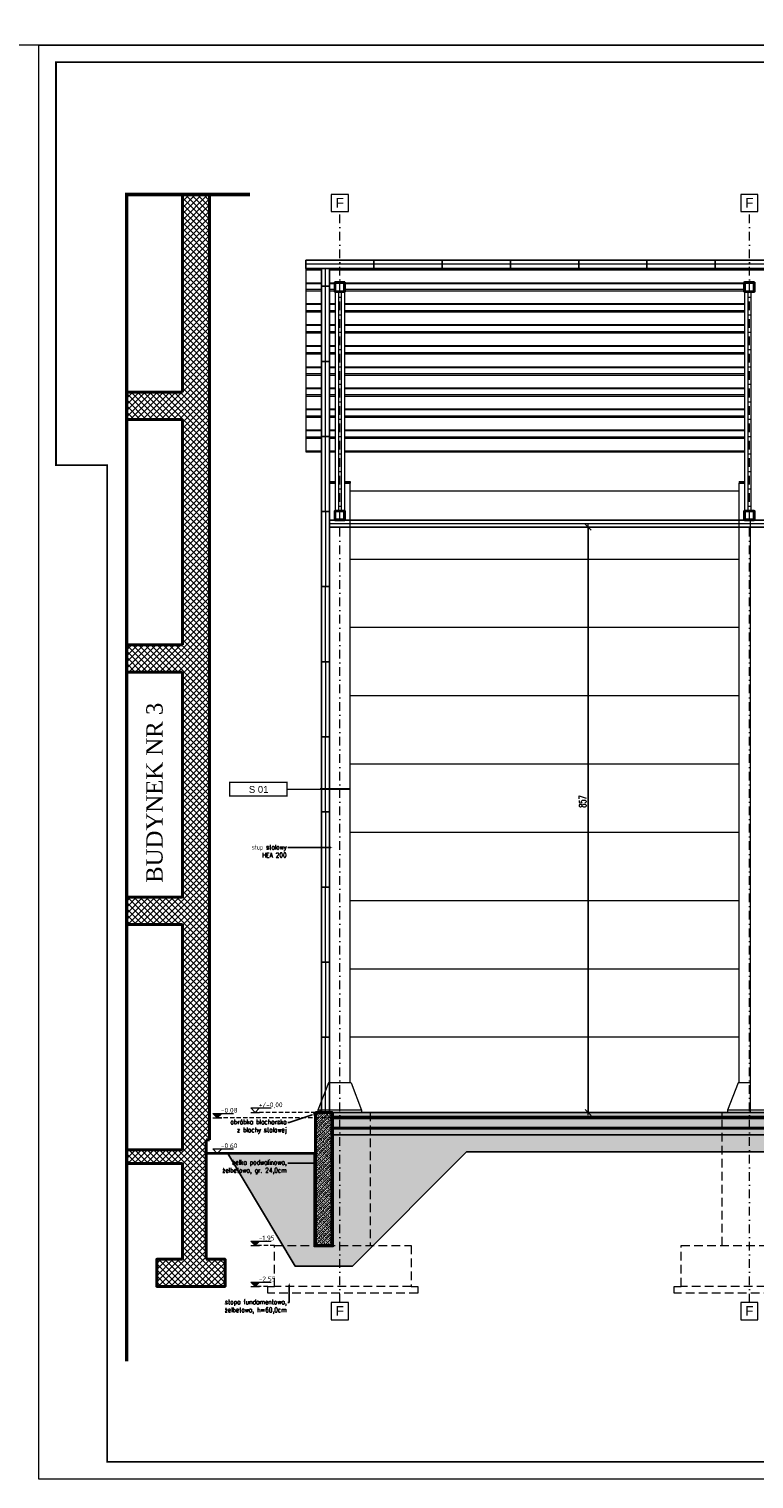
# Model space of a CAD drawing. Header units: millimetres. Extents: x 16720 to 74016, y 25810 to 81213.
# Tile 227 of 256: x 37749 to 38811, y 41736 to 43860. Entities that reach past the tile are written whole.
import ezdxf
from ezdxf import colors
from ezdxf.entities.mleader import LeaderData, LeaderLine
from ezdxf.math import Vec2, Vec3

# ---------------------------------------------------------------- set-up
doc = ezdxf.new("R2010")
doc.units = ezdxf.units.MM
for name, pattern in [('2', [1, 0.5, -0.5]), ('DASHDOTX2', [50.8, 25.4, -12.7, 0, -12.7]), ('DASHED2', [9.525, 6.35, -3.175]), ('HIDDENX2', [19.05, 12.7, -6.35])]:
    doc.linetypes.add(name, pattern=pattern)
for name, color, linetype, lineweight in [('1', 7, 'Continuous', 9), ('_CIENKIE', 35, 'Continuous', 5), ('_GRUBE', 7, 'Continuous', 40), ('_HATCH', 157, 'Continuous', 5), ('_IZOLACJA', 40, 'DASHED2', 9), ('_IZOLACJA obrys', 30, 'Continuous', 5), ('_IZOLACJA TERM.', 94, 'BATTING', 9), ('_L OPISY', 110, 'Continuous', 9), ('_OBRÓBKA BLACHARSKA', 182, 'Continuous', 13), ('_OPISY', 110, 'Continuous', 9), ('_OŚ', 165, 'DASHDOTX2', 9), ('_PRZERYWANE', 252, 'HIDDENX2', 9), ('_PŁYTA WARSTWOWA', 70, 'Continuous', 25), ('_RAMKA', 212, 'Continuous', 9), ('_STAL', 113, 'Continuous', 35), ('_WIDOKOWE', 252, 'Continuous', 9), ('_WYMIAR', 151, 'Continuous', 9), ('_ZIEMIA', 98, 'Continuous', 35), ('_ŚREDNIE', 90, 'Continuous', 25)]:
    doc.layers.add(name, color=color, linetype=linetype, lineweight=lineweight)
doc.styles.add('_PRZEKRÓJ 12', font='ARIALNB.TTF', dxfattribs={"height": 12})
doc.styles.add('ISO', font='isocp.shx')
doc.styles.add('POL', font='arial.ttf', dxfattribs={"height": 10})
doc.styles.add('ROMANS', font='romans.shx', dxfattribs={"width": 0.8, "height": 17})
doc.styles.add('ROMANS 50', font='romans.shx', dxfattribs={"width": 0.7, "height": 10})
doc.styles.get("Standard").update_dxf_attribs({"font": 'arial.ttf'})
doc.linetypes.add('BATTING', pattern='A,0.00254,-2.54,[134,ltypeshp.shx,S=2.54,R=0,X=-2.54,Y=0],-5.08,[134,ltypeshp.shx,S=2.54,R=180,X=2.54,Y=0],-2.54', length=10.16254)
doc.dimstyles.new('DOM w 50', dxfattribs={"dimscale": 3, "dimtxt": 10, "dimasz": 0.3, "dimexe": 1.25, "dimexo": 2, "dimgap": 1, "dimtad": 1, "dimdec": 0, "dimtxsty": 'ROMANS 50', "dimblk1": 'wymgreg', "dimblk2": 'wymgregII', "dimsah": 1, "dimcen": 2.5, "dimdle": 1, "dimse1": 1, "dimse2": 1, "dimclre": 254, "dimadec": 0, "dimazin": 0, "dimtfac": 1, "dimtdec": 0, "dimtix": 1, "dimtmove": 1, "dimatfit": 3, "dimfxl": 1.25, "dimarcsym": 0})
pattern_1 = [(45, (-154994.024, 6872.2466), (7e-16, 3.367596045), [2.38125, -2.38125])]

# ---------------------------------------------------------------- blocks, each defined once
blk = doc.blocks.new('KOTA WYS')
at = {"layer": '_OPISY'}
blk.add_line((-13, -13.1), (13, -13.1), dxfattribs=at)
blk.add_lwpolyline([(13, -0.1), (0, -13.1), (-13, -0.1), (47, -0.1)], dxfattribs=at)
at = {"layer": '_OPISY', "style": '_PRZEKRÓJ 12'}
blk.add_attdef('POZWYK', (9.6, 2.2), '', height=12, dxfattribs=at)
blk = doc.blocks.new('wymgreg')
at = {"layer": '1'}
for p, q in [((0, 0), (-4.9, -4.9)), ((4.8, 0), (-3.9, 0)), ((0, 5.7), (0, -5.7)), ((0, 0), (4.9, 4.9))]:
    blk.add_line(p, q, dxfattribs=at)
blk = doc.blocks.new('wymgregII')
at = {"layer": '1', "rotation": 180}
blk.add_blockref('wymgreg', (0, 0), dxfattribs=at)
blk = doc.blocks.new('*D7048')
at = {"layer": '_WYMIAR', "color": 0, "lineweight": -2}
blk.add_line((38568, 42273.7), (38568, 43129.2), dxfattribs=at)
at = {"layer": 'Defpoints', "color": 0}
for p in [(38568, 43130.1), (38751.8, 43130.1), (38760.3, 42272.8)]:
    blk.add_point(p, dxfattribs=at)
at = {"layer": '_WYMIAR', "color": 0, "linetype": 'ByBlock', "lineweight": -2, "xscale": 0.8999999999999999, "yscale": 0.8999999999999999, "zscale": 0.8999999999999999}
for name, p, rotation in [('wymgregII', (38568, 43130.1), 90), ('wymgreg', (38568, 42272.8), 270)]:
    blk.add_blockref(name, p, dxfattribs=dict(at, rotation=rotation))
at = {"layer": '_WYMIAR', "color": 0, "insert": (38560, 42728.1), "char_height": 10, "attachment_point": 5, "rotation": 90, "style": 'ROMANS 50'}
blk.add_mtext('857', dxfattribs=at)

msp = doc.modelspace()

# ---------------------------------------------------------------- hatches: boundary and pattern name
at = {"layer": '_HATCH'}
h = msp.add_hatch(dxfattribs=at)
h.set_pattern_fill('ANSI37', color=5, scale=2, angle=90)
h.set_pattern_definition([(135, (70516.0865, 158.463), (-4.49012806, -4.49012806), []), (225, (70516.0865, 158.463), (4.49012806, -4.49012806), [])])
h.paths.add_polyline_path([(37891.9, 42197.8), (37973.4, 42197.8), (37973.4, 42057.8), (37935.9, 42057.8), (37935.9, 42017.8), (38035.9, 42017.8), (38035.9, 42057.8), (38008.4, 42057.8), (38008.4, 42232.8), (38013.4, 42232.8), (38013.4, 43617.2), (37973.4, 43617.2), (37973.4, 43327.8), (37891.9, 43327.8), (37891.9, 43287.8), (37973.4, 43287.8), (37973.4, 42957.8), (37891.9, 42957.8), (37891.9, 42917.8), (37973.4, 42917.8), (37973.4, 42587.8), (37891.9, 42587.8), (37891.9, 42547.8), (37973.4, 42547.8), (37973.4, 42217.8), (37891.9, 42217.8)])
h = msp.add_hatch(dxfattribs=at)
h.set_pattern_fill('ANSI33', color=256, scale=0.75, angle=180)
h.set_pattern_definition([(45, (-148936.1037, 6872.2466), (-3.36759605, 3.36759605), []), (45, (-148932.736, 6872.2466), (-3.36759605, 3.36759605), [2.38125, -1.190625])])
h.paths.add_polyline_path([(38168.6, 42272.8), (38192.6, 42272.8), (38192.6, 42264.8), (38192.6, 42249.8), (38192.6, 42077.8), (38168.6, 42077.8), (38168.6, 42212.8)])
h = msp.add_hatch(dxfattribs=at)
h.set_pattern_fill('DASH', color=256, scale=0.75, angle=45)
h.set_pattern_definition(pattern_1)
h.paths.add_polyline_path([(41215.6, 42272.8), (38192.6, 42272.8), (38192.6, 42264.8), (41215.6, 42264.8)])
h = msp.add_hatch(dxfattribs=at)
h.set_pattern_fill('DASH', color=256, scale=0.75, angle=45)
h.set_pattern_definition(pattern_1)
h.paths.add_polyline_path([(41215.6, 42264.8), (38192.6, 42264.8), (38192.6, 42249.8), (41215.6, 42249.8)])
h = msp.add_hatch(dxfattribs=at)
h.set_pattern_fill('AR-CONC', color=157, scale=0.05, angle=45)
h.paths.add_polyline_path([(41215.6, 42249.8), (38192.6, 42249.8), (38192.6, 42239.8), (41215.6, 42239.8)])
h = msp.add_hatch(dxfattribs=at)
h.set_pattern_fill('AR-SAND', color=157, scale=0.08, angle=45)
h.paths.add_polyline_path([(41239.6, 42212.8), (41239.6, 42077.8), (41215.6, 42077.8), (41215.6, 42239.8), (38192.6, 42239.8), (38192.6, 42077.8), (38168.6, 42077.8), (38168.6, 42212.8), (38039.8, 42212.8), (38138.6, 42047.8), (38222.6, 42047.8), (38389.6, 42214.8), (41018.6, 42214.8), (41185.6, 42047.8), (41269.6, 42047.8), (41434.6, 42212.8)])
at = {"layer": '_L OPISY'}
h = msp.add_hatch(color=110, dxfattribs=at)
h.dxf.hatch_style = 1
h.paths.add_polyline_path([(38018.1, 42271.3), (38024.6, 42264.8), (38031.1, 42271.3)])
h = msp.add_hatch(color=110, dxfattribs=at)
h.dxf.hatch_style = 1
h.paths.add_polyline_path([(38073.6, 42084.3), (38080.1, 42077.8), (38086.6, 42084.3)])
h = msp.add_hatch(color=110, dxfattribs=at)
h.dxf.hatch_style = 1
h.paths.add_polyline_path([(38073.6, 42024.3), (38080.1, 42017.8), (38086.6, 42024.3)])

# ---------------------------------------------------------------- linework, layer by layer
at = {"layer": '_CIENKIE', "color": 157}
for p, q in [((38789.1, 43182.8), (38219.1, 43182.8)), ((38789.1, 43082.8), (38219.1, 43082.8)), ((38789.1, 42982.8), (38219.1, 42982.8)), ((38789.1, 42882.8), (38219.1, 42882.8)), ((38789.1, 42782.8), (38219.1, 42782.8)), ((38789.1, 42682.8), (38219.1, 42682.8)), ((38789.1, 42582.8), (38219.1, 42582.8)), ((38789.1, 42482.8), (38219.1, 42482.8)), ((38789.1, 42382.8), (38219.1, 42382.8))]:
    msp.add_line(p, q, dxfattribs=at)
at = {"layer": '_GRUBE', "color": 5, "linetype": 'Continuous'}
for p, q in [((37973.4, 43327.8), (37973.4, 43617.2)), ((38013.4, 42232.8), (38013.4, 43617.2)), ((37973.4, 43327.8), (37891.9, 43327.8)), ((37973.4, 43287.8), (37891.9, 43287.8)), ((37973.4, 42957.8), (37973.4, 43287.8)), ((37973.4, 42957.8), (37891.9, 42957.8)), ((37973.4, 42917.8), (37891.9, 42917.8)), ((37973.4, 42587.8), (37973.4, 42917.8)), ((37973.4, 42587.8), (37891.9, 42587.8)), ((37973.4, 42547.8), (37891.9, 42547.8)), ((37973.4, 42217.8), (37973.4, 42547.8)), ((38008.4, 42057.8), (38008.4, 42232.8)), ((38013.4, 42232.8), (38008.4, 42232.8)), ((37973.4, 42217.8), (37891.9, 42217.8)), ((37973.4, 42197.8), (37891.9, 42197.8)), ((37973.4, 42057.8), (37973.4, 42197.8))]:
    msp.add_line(p, q, dxfattribs=at)
at = {"layer": '_GRUBE'}
msp.add_lwpolyline([(38168.6, 42272.8), (38192.6, 42272.8), (38192.6, 42077.8), (38168.6, 42077.8)], close=True, dxfattribs=at)
msp.add_lwpolyline([(38192.6, 42249.8), (41215.6, 42249.8), (41215.6, 42264.8), (38192.6, 42264.8), (38192.6, 42249.8)], dxfattribs=at)
at = {"layer": '_GRUBE', "color": 5, "linetype": 'Continuous'}
msp.add_lwpolyline([(38008.4, 42057.8), (38035.9, 42057.8), (38035.9, 42017.8), (37935.9, 42017.8), (37935.9, 42057.8), (37973.4, 42057.8)], dxfattribs=at)
at = {"layer": '_IZOLACJA', "linetype": '2', "ltscale": 10, "const_width": 0.5}
for points in [[(38193.6, 42272.8), (38193.6, 42076.8), (38167.6, 42076.8), (38167.6, 42212.8)], [(41213.6, 42265.8), (38194.6, 42265.8)]]:
    msp.add_lwpolyline(points, dxfattribs=at)
at = {"layer": '_IZOLACJA obrys'}
for points in [[(38194.6, 42272.8), (38194.6, 42075.8), (38166.6, 42075.8), (38166.6, 42212.8)], [(41213.6, 42266.8), (38194.6, 42266.8)]]:
    msp.add_lwpolyline(points, dxfattribs=at)
at = {"layer": '_IZOLACJA TERM.', "ltscale": 0.58}
for p, q in [((38254.1, 43515.1), (38154.1, 43515.1)), ((38183.1, 43482.8), (38183.1, 43509)), ((38354.1, 43515.1), (38254.1, 43515.1)), ((38454.1, 43515.1), (38354.1, 43515.1)), ((38554.1, 43515.1), (38454.1, 43515.1)), ((38654.1, 43515.1), (38554.1, 43515.1)), ((38754.1, 43515.1), (38654.1, 43515.1)), ((38854.1, 43515.1), (38754.1, 43515.1)), ((38183.1, 43372.8), (38183.1, 43482.8)), ((38183.1, 43262.8), (38183.1, 43372.8)), ((38183.1, 43152.8), (38183.1, 43262.8)), ((38183.1, 43152.8), (38183.1, 43042.8)), ((38183.1, 42932.8), (38183.1, 43042.8)), ((38183.1, 42932.8), (38183.1, 42822.8)), ((38183.1, 42712.8), (38183.1, 42822.8)), ((38183.1, 42712.8), (38183.1, 42602.8)), ((38183.1, 42492.8), (38183.1, 42602.8)), ((38183.1, 42492.8), (38183.1, 42382.8)), ((38183.1, 42272.8), (38183.1, 42382.8))]:
    msp.add_line(p, q, dxfattribs=at)
at = {"layer": '_IZOLACJA TERM.', "ltscale": 0.48}
msp.add_line((38189.1, 43135.1), (38829.1, 43135.1), dxfattribs=at)
at = {"layer": '_OBRÓBKA BLACHARSKA'}
msp.add_lwpolyline([(38177.5, 42282.2), (38177.5, 42274.8), (38165.6, 42272.8), (38166.8, 42267.8), (38167.5, 42268.8)], dxfattribs=at)
at = {"layer": '_OPISY', "linetype": 'DASHED2'}
for p, q in [((38192.6, 42264.8), (38024.6, 42264.8)), ((38168.6, 42272.8), (38080.1, 42272.8)), ((38108.6, 42077.8), (38080.1, 42077.8)), ((38098.6, 42017.8), (38080.1, 42017.8))]:
    msp.add_line(p, q, dxfattribs=at)
at = {"layer": '_OPISY', "const_width": 2}
msp.add_lwpolyline([(38126.8, 42756.4), (38042.8, 42756.4), (38042.8, 42736.3), (38126.8, 42736.3)], close=True, dxfattribs=at)
at = {"layer": '_OPISY'}
msp.add_lwpolyline([(38126.8, 42746.3), (38175.1, 42746.3)], dxfattribs=at)
at = {"layer": '_OPISY', "const_width": 3}
msp.add_lwpolyline([(38175.1, 42746.3), (38220, 42746.3)], dxfattribs=at)
at = {"layer": '_OŚ', "ltscale": 0.5}
for p, q in [((38204.1, 41994.1), (38204.1, 43592.2)), ((38804.1, 41994.1), (38804.1, 43592.2))]:
    msp.add_line(p, q, dxfattribs=at)
at = {"layer": '_OŚ', "linetype": 'ByBlock'}
for points in [[(38191.6, 43592.2), (38216.6, 43592.2), (38216.6, 43617.2), (38191.6, 43617.2)], [(38791.6, 43592.2), (38816.6, 43592.2), (38816.6, 43617.2), (38791.6, 43617.2)], [(38191.6, 41969.1), (38216.6, 41969.1), (38216.6, 41994.1), (38191.6, 41994.1)], [(38791.6, 41969.1), (38816.6, 41969.1), (38816.6, 41994.1), (38791.6, 41994.1)]]:
    msp.add_lwpolyline(points, close=True, dxfattribs=at)
at = {"layer": '_PRZERYWANE', "ltscale": 5, "const_width": 5}
msp.add_lwpolyline([(38072.4, 43617.2), (37891.9, 43617.2), (37891.9, 41908.4)], dxfattribs=at)
at = {"layer": '_PRZERYWANE'}
for points in [[(38168.6, 42077.8), (38168.6, 42272.8), (38248.6, 42272.8), (38248.6, 42077.8)], [(38764.1, 42077.8), (38764.1, 42272.8), (38844.1, 42272.8), (38844.1, 42077.8)], [(38308.6, 42017.8), (38318.6, 42017.8), (38318.6, 42007.8), (38098.6, 42007.8), (38098.6, 42017.8), (38108.6, 42017.8)], [(38904.1, 42017.8), (38914.1, 42017.8), (38914.1, 42007.8), (38694.1, 42007.8), (38694.1, 42017.8), (38704.1, 42017.8)]]:
    msp.add_lwpolyline(points, dxfattribs=at)
for points in [[(38108.6, 42077.8), (38308.6, 42077.8), (38308.6, 42017.8), (38108.6, 42017.8)], [(38704.1, 42077.8), (38904.1, 42077.8), (38904.1, 42017.8), (38704.1, 42017.8)]]:
    msp.add_lwpolyline(points, close=True, dxfattribs=at)
at = {"layer": '_PŁYTA WARSTWOWA'}
for points in [[(38154.1, 43521.2), (38254.1, 43521.2), (38254.1, 43509), (38154.1, 43509)], [(38254.1, 43521.2), (38354.1, 43521.2), (38354.1, 43509), (38254.1, 43509)], [(38354.1, 43521.2), (38454.1, 43521.2), (38454.1, 43509), (38354.1, 43509)], [(38454.1, 43521.2), (38554.1, 43521.2), (38554.1, 43509), (38454.1, 43509)], [(38554.1, 43521.2), (38654.1, 43521.2), (38654.1, 43509), (38554.1, 43509)], [(38654.1, 43521.2), (38754.1, 43521.2), (38754.1, 43509), (38654.1, 43509)], [(38754.1, 43521.2), (38854.1, 43521.2), (38854.1, 43509), (38754.1, 43509)], [(38189.1, 43509), (38189.1, 43482.8), (38177.1, 43482.8), (38177.1, 43509)], [(38189.1, 43482.8), (38189.1, 43372.8), (38177.1, 43372.8), (38177.1, 43482.8)], [(38189.1, 43372.8), (38189.1, 43262.8), (38177.1, 43262.8), (38177.1, 43372.8)], [(38189.1, 43262.8), (38189.1, 43152.8), (38177.1, 43152.8), (38177.1, 43262.8)], [(38189.1, 43042.8), (38189.1, 43152.8), (38177.1, 43152.8), (38177.1, 43042.8)], [(38829.1, 43130.1), (38189.1, 43130.1), (38189.1, 43140.1), (38829.1, 43140.1)], [(38189.1, 43042.8), (38189.1, 42932.8), (38177.1, 42932.8), (38177.1, 43042.8)], [(38189.1, 42822.8), (38189.1, 42932.8), (38177.1, 42932.8), (38177.1, 42822.8)], [(38189.1, 42822.8), (38189.1, 42712.8), (38177.1, 42712.8), (38177.1, 42822.8)], [(38189.1, 42602.8), (38189.1, 42712.8), (38177.1, 42712.8), (38177.1, 42602.8)], [(38189.1, 42602.8), (38189.1, 42492.8), (38177.1, 42492.8), (38177.1, 42602.8)], [(38189.1, 42382.8), (38189.1, 42492.8), (38177.1, 42492.8), (38177.1, 42382.8)], [(38189.1, 42382.8), (38189.1, 42272.8), (38177.1, 42272.8), (38177.1, 42382.8)]]:
    msp.add_lwpolyline(points, close=True, dxfattribs=at)
at = {"layer": '_RAMKA', "color": 0}
msp.add_lwpolyline([(30071.5, 48035.8), (41071.5, 48035.8), (41071.5, 43835.8), (30071.5, 43835.8)], close=True, dxfattribs=at)
at = {"layer": '_RAMKA'}
msp.add_lwpolyline([(37763.3, 43835.8), (42113.3, 43835.8), (42113.3, 41735.8), (37763.3, 41735.8)], close=True, dxfattribs=at)
at = {"layer": '_RAMKA', "const_width": 2.5}
msp.add_lwpolyline([(37788.3, 43810.8), (42088.3, 43810.8), (42088.3, 41760.8), (37863.3, 41760.8), (37863.3, 43220.8), (37788.3, 43220.8)], close=True, dxfattribs=at)
at = {"layer": '_STAL'}
for points in [[(38211.1, 43488.2), (38211.1, 43474.9, -0.414214), (38210.6, 43474.4), (38197.6, 43474.4, -0.414214), (38197.1, 43474.9), (38197.1, 43488.2, -0.414214), (38197.6, 43488.7), (38210.6, 43488.7, -0.414214)], [(38210.7, 43488.2), (38210.7, 43474.9, -0.414214), (38210.6, 43474.8), (38197.6, 43474.8, -0.414214), (38197.5, 43474.9), (38197.5, 43488.2, -0.414214), (38197.6, 43488.3), (38210.6, 43488.3, -0.414214)], [(38811.1, 43488.2), (38811.1, 43474.9, -0.414214), (38810.6, 43474.4), (38797.6, 43474.4, -0.414214), (38797.1, 43474.9), (38797.1, 43488.2, -0.414214), (38797.6, 43488.7), (38810.6, 43488.7, -0.414214)], [(38810.7, 43488.2), (38810.7, 43474.9, -0.414214), (38810.6, 43474.8), (38797.6, 43474.8, -0.414214), (38797.5, 43474.9), (38797.5, 43488.2, -0.414214), (38797.6, 43488.3), (38810.6, 43488.3, -0.414214)], [(38211.1, 43153.6), (38211.1, 43140.6, -0.414214), (38210.6, 43140.1), (38197.6, 43140.1, -0.414214), (38197.1, 43140.6), (38197.1, 43153.6, -0.414214), (38197.6, 43154.1), (38210.6, 43154.1, -0.414214)], [(38210.7, 43153.6), (38210.7, 43140.6, -0.414214), (38210.6, 43140.5), (38197.6, 43140.5, -0.414214), (38197.5, 43140.6), (38197.5, 43153.6, -0.414214), (38197.6, 43153.7), (38210.6, 43153.7, -0.414214)], [(38811.1, 43153.6), (38811.1, 43140.6, -0.414214), (38810.6, 43140.1), (38797.6, 43140.1, -0.414214), (38797.1, 43140.6), (38797.1, 43153.6, -0.414214), (38797.6, 43154.1), (38810.6, 43154.1, -0.414214)], [(38810.7, 43153.6), (38810.7, 43140.6, -0.414214), (38810.6, 43140.5), (38797.6, 43140.5, -0.414214), (38797.5, 43140.6), (38797.5, 43153.6, -0.414214), (38797.6, 43153.7), (38810.6, 43153.7, -0.414214)]]:
    msp.add_lwpolyline(points, format="xyb", close=True, dxfattribs=at)
at = {"layer": '_WIDOKOWE'}
for p, q in [((38154.1, 43509), (38154.1, 43240.5)), ((38154.1, 43508.8), (38177.1, 43508.8)), ((38154.1, 43506.7), (38177.1, 43506.7)), ((38189.1, 43508.8), (41219.1, 43508.8)), ((38189.1, 43506.7), (41219.1, 43506.7)), ((38154.1, 43488), (38177.1, 43488)), ((38154.1, 43487), (38177.1, 43487)), ((38154.1, 43478.4), (38177.1, 43478.4)), ((38154.1, 43476.2), (38177.1, 43476.2)), ((38189.1, 43488), (38197.1, 43488)), ((38189.1, 43487), (38197.1, 43487)), ((38189.1, 43478.4), (38197.1, 43478.4)), ((38189.1, 43476.2), (38197.1, 43476.2)), ((38211.1, 43488), (38797.1, 43488)), ((38211.1, 43487), (38797.1, 43487)), ((38211.1, 43478.4), (38797.1, 43478.4)), ((38211.1, 43476.2), (38797.1, 43476.2)), ((38154.1, 43457.5), (38177.1, 43457.5)), ((38154.1, 43456.6), (38177.1, 43456.6)), ((38189.1, 43457.5), (38197.1, 43457.5)), ((38189.1, 43456.6), (38197.1, 43456.6)), ((38211.1, 43457.5), (38797.1, 43457.5)), ((38211.1, 43456.6), (38797.1, 43456.6)), ((38154.1, 43447.5), (38177.1, 43447.5)), ((38154.1, 43445.4), (38177.1, 43445.4)), ((38189.1, 43447.5), (38197.1, 43447.5)), ((38189.1, 43445.4), (38197.1, 43445.4)), ((38211.1, 43447.5), (38797.1, 43447.5)), ((38211.1, 43445.4), (38797.1, 43445.4)), ((38154.1, 43426.7), (38177.1, 43426.7)), ((38154.1, 43425.7), (38177.1, 43425.7)), ((38154.1, 43416.6), (38177.1, 43416.6)), ((38154.1, 43414.5), (38177.1, 43414.5)), ((38189.1, 43426.7), (38197.1, 43426.7)), ((38189.1, 43425.7), (38197.1, 43425.7)), ((38189.1, 43416.6), (38197.1, 43416.6)), ((38189.1, 43414.5), (38197.1, 43414.5)), ((38211.1, 43426.7), (38797.1, 43426.7)), ((38211.1, 43425.7), (38797.1, 43425.7)), ((38211.1, 43416.6), (38797.1, 43416.6)), ((38211.1, 43414.5), (38797.1, 43414.5)), ((38154.1, 43395.8), (38177.1, 43395.8)), ((38154.1, 43394.8), (38177.1, 43394.8)), ((38189.1, 43395.8), (38197.1, 43395.8)), ((38189.1, 43394.8), (38197.1, 43394.8)), ((38211.1, 43395.8), (38797.1, 43395.8)), ((38211.1, 43394.8), (38797.1, 43394.8)), ((38154.1, 43385.8), (38177.1, 43385.8)), ((38154.1, 43383.6), (38177.1, 43383.6)), ((38189.1, 43385.8), (38197.1, 43385.8)), ((38189.1, 43383.6), (38197.1, 43383.6)), ((38211.1, 43385.8), (38797.1, 43385.8)), ((38211.1, 43383.6), (38797.1, 43383.6)), ((38154.1, 43364.9), (38177.1, 43364.9)), ((38154.1, 43364), (38177.1, 43364)), ((38154.1, 43354.9), (38177.1, 43354.9)), ((38154.1, 43352.8), (38177.1, 43352.8)), ((38189.1, 43364.9), (38197.1, 43364.9)), ((38189.1, 43364), (38197.1, 43364)), ((38189.1, 43354.9), (38197.1, 43354.9)), ((38189.1, 43352.8), (38197.1, 43352.8)), ((38211.1, 43364.9), (38797.1, 43364.9)), ((38211.1, 43364), (38797.1, 43364)), ((38211.1, 43354.9), (38797.1, 43354.9)), ((38211.1, 43352.8), (38797.1, 43352.8)), ((38154.1, 43334.1), (38177.1, 43334.1)), ((38154.1, 43333.1), (38177.1, 43333.1)), ((38189.1, 43334.1), (38197.1, 43334.1)), ((38189.1, 43333.1), (38197.1, 43333.1)), ((38211.1, 43334.1), (38797.1, 43334.1)), ((38211.1, 43333.1), (38797.1, 43333.1)), ((38154.1, 43324.1), (38177.1, 43324.1)), ((38154.1, 43321.9), (38177.1, 43321.9)), ((38189.1, 43324.1), (38197.1, 43324.1)), ((38189.1, 43321.9), (38197.1, 43321.9)), ((38211.1, 43324.1), (38797.1, 43324.1)), ((38211.1, 43321.9), (38797.1, 43321.9)), ((38154.1, 43303.2), (38177.1, 43303.2)), ((38154.1, 43302.3), (38177.1, 43302.3)), ((38154.1, 43293.2), (38177.1, 43293.2)), ((38154.1, 43291), (38177.1, 43291)), ((38189.1, 43303.2), (38197.1, 43303.2)), ((38189.1, 43302.3), (38197.1, 43302.3)), ((38189.1, 43293.2), (38197.1, 43293.2)), ((38189.1, 43291), (38197.1, 43291)), ((38211.1, 43303.2), (38797.1, 43303.2)), ((38211.1, 43302.3), (38797.1, 43302.3)), ((38211.1, 43293.2), (38797.1, 43293.2)), ((38211.1, 43291), (38797.1, 43291)), ((38154.1, 43272.3), (38177.1, 43272.3)), ((38154.1, 43271.4), (38177.1, 43271.4)), ((38154.1, 43262.3), (38177.1, 43262.3)), ((38189.1, 43272.3), (38197.1, 43272.3)), ((38189.1, 43271.4), (38197.1, 43271.4)), ((38189.1, 43262.3), (38197.1, 43262.3)), ((38211.1, 43272.3), (38797.1, 43272.3)), ((38211.1, 43271.4), (38797.1, 43271.4)), ((38211.1, 43262.3), (38797.1, 43262.3)), ((38154.1, 43260.2), (38177.1, 43260.2)), ((38154.1, 43241.5), (38177.1, 43241.5)), ((38154.1, 43240.5), (38177.1, 43240.5)), ((38189.1, 43260.2), (38197.1, 43260.2)), ((38189.1, 43241.5), (38197.1, 43241.5)), ((38189.1, 43240.5), (38197.1, 43240.5)), ((38211.1, 43260.2), (38797.1, 43260.2)), ((38211.1, 43241.5), (38797.1, 43241.5)), ((38211.1, 43240.5), (38797.1, 43240.5)), ((38189.1, 42315.9), (38189.1, 43194.2)), ((38219.1, 42315.9), (38219.1, 43194.2)), ((38789.1, 42315.9), (38789.1, 43194.2)), ((38805.1, 43140.1), (38805.1, 42272.8)), ((38187.6, 42315.9), (38172.1, 42276)), ((38220.6, 42315.9), (38187.6, 42315.9)), ((38220.6, 42315.9), (38236.1, 42276)), ((38787.6, 42315.9), (38772.1, 42276)), ((38805.1, 42315.9), (38787.6, 42315.9)), ((38236.1, 42272.8), (38168.1, 42272.8)), ((38172.1, 42276), (38172.1, 42272.8)), ((38236.1, 42276), (38172.1, 42276)), ((38236.1, 42276), (38236.1, 42272.8)), ((38841.1, 42272.8), (38768.1, 42272.8)), ((38772.1, 42276), (38772.1, 42272.8)), ((38836.1, 42276), (38772.1, 42276))]:
    msp.add_line(p, q, dxfattribs=at)
at = {"layer": '_WIDOKOWE', "ltscale": 2}
for p, q in [((38197.1, 43474.4), (38197.1, 43153.1)), ((38202.1, 43474.4), (38202.1, 43154.1)), ((38206.1, 43474.4), (38206.1, 43154.1)), ((38211.1, 43474.4), (38211.1, 43153.6)), ((38797.1, 43474.4), (38797.1, 43153.1)), ((38802.1, 43474.4), (38802.1, 43154.1)), ((38806.1, 43474.4), (38806.1, 43154.1)), ((38189.1, 43197), (38197.1, 43197)), ((38189.1, 43197), (38189.1, 43195.6)), ((38189.1, 43195.6), (38197.1, 43195.6)), ((38189.1, 43195.6), (38189.1, 43194.2)), ((38189.1, 43194.2), (38197.1, 43194.2)), ((38211.1, 43197), (38219.1, 43197)), ((38211.1, 43195.6), (38219.1, 43195.6)), ((38211.1, 43194.2), (38219.1, 43194.2)), ((38219.1, 43197), (38219.1, 43195.6)), ((38219.1, 43195.6), (38219.1, 43194.2)), ((38789.1, 43197), (38797.1, 43197)), ((38789.1, 43197), (38789.1, 43195.6)), ((38789.1, 43195.6), (38797.1, 43195.6)), ((38789.1, 43195.6), (38789.1, 43194.2)), ((38789.1, 43194.2), (38797.1, 43194.2))]:
    msp.add_line(p, q, dxfattribs=at)
at = {"layer": '_ZIEMIA'}
msp.add_line((38168.6, 42212.8), (38008.4, 42212.8), dxfattribs=at)
at = {"layer": '_ŚREDNIE'}
for p, q in [((38192.6, 42272.8), (41215.6, 42272.8)), ((41215.6, 42239.8), (38192.6, 42239.8))]:
    msp.add_line(p, q, dxfattribs=at)
msp.add_lwpolyline([(41434.6, 42212.8), (41269.6, 42047.8), (41185.6, 42047.8), (41018.6, 42214.8), (38389.6, 42214.8), (38222.6, 42047.8), (38138.6, 42047.8), (38039.8, 42212.8)], dxfattribs=at)

# ---------------------------------------------------------------- block references
at = {"layer": '_L OPISY'}
ref = msp.add_blockref('KOTA WYS', (38080.1, 42279.3), dxfattribs=dict(at, xscale=0.5, yscale=0.5, zscale=0.5))
ref.add_attrib('POZWYK', '+/-0,00', (38085.4, 42280.4), dxfattribs={"layer": '_OPISY', "height": 7, "style": 'ISO'})
ref = msp.add_blockref('KOTA WYS', (38024.6, 42271.3), dxfattribs=dict(at, xscale=0.5, yscale=0.5, zscale=0.5))
ref.add_attrib('POZWYK', '-0,08', (38029.9, 42272.4), dxfattribs={"layer": '_OPISY', "height": 7, "style": 'ISO'})
ref = msp.add_blockref('KOTA WYS', (38024.6, 42219.3), dxfattribs=dict(at, xscale=0.5, yscale=0.5, zscale=0.5))
ref.add_attrib('POZWYK', '-0,60', (38029.9, 42220.4), dxfattribs={"layer": '_OPISY', "height": 7, "style": 'ISO'})
ref = msp.add_blockref('KOTA WYS', (38080.1, 42084.3), dxfattribs=dict(at, xscale=0.5, yscale=0.5, zscale=0.5))
ref.add_attrib('POZWYK', '-1,95', (38085.4, 42085.4), dxfattribs={"layer": '_OPISY', "height": 7, "style": 'ISO'})
ref = msp.add_blockref('KOTA WYS', (38080.1, 42024.3), dxfattribs=dict(at, xscale=0.5, yscale=0.5, zscale=0.5))
ref.add_attrib('POZWYK', '-2,55', (38085.4, 42025.4), dxfattribs={"layer": '_OPISY', "height": 7, "style": 'ISO'})

# ---------------------------------------------------------------- texts
at = {"layer": '_OPISY', "char_height": 14, "attachment_point": 5}
for insert in [(38204.1, 43605.1), (38804.1, 43605.1), (38204.1, 41982), (38804.1, 41982)]:
    msp.add_mtext_dynamic_manual_height_columns('\\pxqc;F', width=127.013, gutter_width=12.5, heights=[0], dxfattribs=dict(at, insert=insert))
at = {"layer": '_OPISY', "insert": (37932.7, 42740.9), "char_height": 20, "attachment_point": 5, "rotation": 90}
msp.add_mtext_dynamic_manual_height_columns('{\\fTimes New Roman|b0|i0|c238|p18;\\H1.2x;BUDYNEK NR 3}', width=7623.867, gutter_width=50, heights=[0], dxfattribs=at)
at = {"layer": '_OPISY', "insert": (38046.3, 42745.7), "char_height": 10, "width": 84.009, "attachment_point": 4, "rotation": 360, "style": 'POL'}
msp.add_mtext('\\pxi2.4504;S 01', dxfattribs=at)

# ---------------------------------------------------------------- dimensions: what is measured, and where the dimension line sits
at = {"layer": '_WYMIAR'}
dim = msp.add_linear_dim(base=(38568, 43130.1), p1=(38760.3, 42272.8), p2=(38751.8, 43130.1), angle=90, dimstyle='DOM w 50', override={"dimtxsty": 'ROMANS 50'}, dxfattribs=at)
dim.commit()
dim.dimension.update_dxf_attribs({"geometry": '*D7048', "text_midpoint": (38568, 42728.1), "dimtype": 160})

# ---------------------------------------------------------------- leaders
at = {"layer": '_OPISY'}
ml = msp.add_multileader_mtext('Standard', dxfattribs=at)
ml.set_content('{\\Fsimplex|c238;słup stalowy \\PHEA 200}', color=256, style='ROMANS')
ml.set_leader_properties()
ml.build(insert=Vec2(0, 0))
ml.multileader.update_dxf_attribs({"dogleg_length": 2, "arrow_head_size": 3})
ctx = ml.context
ctx.base_point, ctx.char_height, ctx.arrow_head_size, ctx.landing_gap_size, ctx.plane_origin, ctx.plane_x_axis, ctx.plane_y_axis = Vec3(38071.9, 42660.6), 7, 3, 1.5, Vec3(37890.6, 42482.4), Vec3(1, 0, 0), Vec3(0, 1, 0)
ctx.text_align_type = 2
notes = []
notes.append((ctx, [(1, (1, 1, 0), (38130, 42660.6), (-1, 0, 0), 2.29, [(0, [(38194, 42660.6)], 0, [])])]))
ctx.mtext.insert, ctx.mtext.text_direction, ctx.mtext.alignment, ctx.mtext.flow_direction = Vec3(38126.2, 42664.8), Vec3(1, 0, 0), 3, 5
ml = msp.add_multileader_mtext('Standard', dxfattribs=at)
ml.set_content('{\\Fsimplex|c238;obróbka blacharska\\Pz blachy stalowej}', color=256, style='ROMANS')
ml.set_leader_properties()
ml.build(insert=Vec2(0, 0))
ml.multileader.update_dxf_attribs({"dogleg_length": 2, "arrow_head_size": 3})
ctx = ml.context
ctx.base_point, ctx.char_height, ctx.arrow_head_size, ctx.landing_gap_size, ctx.plane_origin, ctx.plane_x_axis, ctx.plane_y_axis = Vec3(38043.4, 42257.8), 7, 3, 1.5, Vec3(37890.6, 42104.6), Vec3(1, 0, 0), Vec3(0, 1, 0)
ctx.text_align_type = 2
notes.append((ctx, [(1, (1, 1, 0), (38130, 42257.8), (-1, 0, 0), 2.29, [(0, [(38166.2, 42270.3)], 0, [])])]))
ctx.mtext.insert, ctx.mtext.text_direction, ctx.mtext.alignment, ctx.mtext.flow_direction = Vec3(38126.2, 42262.4), Vec3(1, 0, 0), 3, 5
ml = msp.add_multileader_mtext('Standard', dxfattribs=at)
ml.set_content('{\\Fsimplex|c238;belka podwalinowa, \\Pżelbetowa, gr. 24,0cm}', color=256, style='ROMANS')
ml.set_leader_properties()
ml.build(insert=Vec2(0, 0))
ml.multileader.update_dxf_attribs({"dogleg_length": 2, "arrow_head_size": 3})
ctx = ml.context
ctx.base_point, ctx.char_height, ctx.arrow_head_size, ctx.landing_gap_size, ctx.plane_origin, ctx.plane_x_axis, ctx.plane_y_axis = Vec3(38030.3, 42198.6), 7, 3, 1.5, Vec3(37890.6, 42020.3), Vec3(1, 0, 0), Vec3(0, 1, 0)
ctx.text_align_type = 2
notes.append((ctx, [(1, (1, 1, 0), (38130, 42198.6), (-1, 0, 0), 2.29, [(0, [(38173.1, 42198.6)], 0, [])])]))
ctx.mtext.insert, ctx.mtext.text_direction, ctx.mtext.alignment, ctx.mtext.flow_direction = Vec3(38126.2, 42203.2), Vec3(1, 0, 0), 3, 5
ml = msp.add_multileader_mtext('Standard', dxfattribs=at)
ml.set_content('{\\Fsimplex|c238;stopa fundamentowa, \\Pżelbetowa, h=60,0cm}', color=256, style='ROMANS')
ml.set_leader_properties()
ml.build(insert=Vec2(0, 0))
ml.multileader.update_dxf_attribs({"dogleg_length": 2, "arrow_head_size": 3})
ctx = ml.context
ctx.base_point, ctx.char_height, ctx.arrow_head_size, ctx.landing_gap_size, ctx.plane_origin, ctx.plane_x_axis, ctx.plane_y_axis = Vec3(38034.6, 41994.5), 7, 3, 1.5, Vec3(37890.6, 41816.3), Vec3(1, 0, 0), Vec3(0, 1, 0)
ctx.text_align_type = 2
notes.append((ctx, [(1, (1, 1, 0), (38130, 41994.5), (-1, 0, 0), 2.29, [(0, [(38130, 42023.3)], 0, [])])]))
ctx.mtext.insert, ctx.mtext.text_direction, ctx.mtext.alignment, ctx.mtext.flow_direction = Vec3(38126.2, 41998.7), Vec3(1, 0, 0), 3, 5
for ctx, leaders in notes:
    for number, flags, end, landing, length, lines in leaders:
        leader = LeaderData()
        leader.index, (leader.has_last_leader_line, leader.has_dogleg_vector, leader.attachment_direction) = number, flags
        leader.last_leader_point, leader.dogleg_vector, leader.dogleg_length = Vec3(end), Vec3(landing), length
        for number, points, colour, breaks in lines:
            line = LeaderLine()
            line.index, line.vertices, line.color, line.breaks = number, Vec3.list(points), colors.encode_raw_color(colour), breaks
            leader.lines.append(line)
        ctx.leaders.append(leader)

doc.saveas('drawing.dxf')
